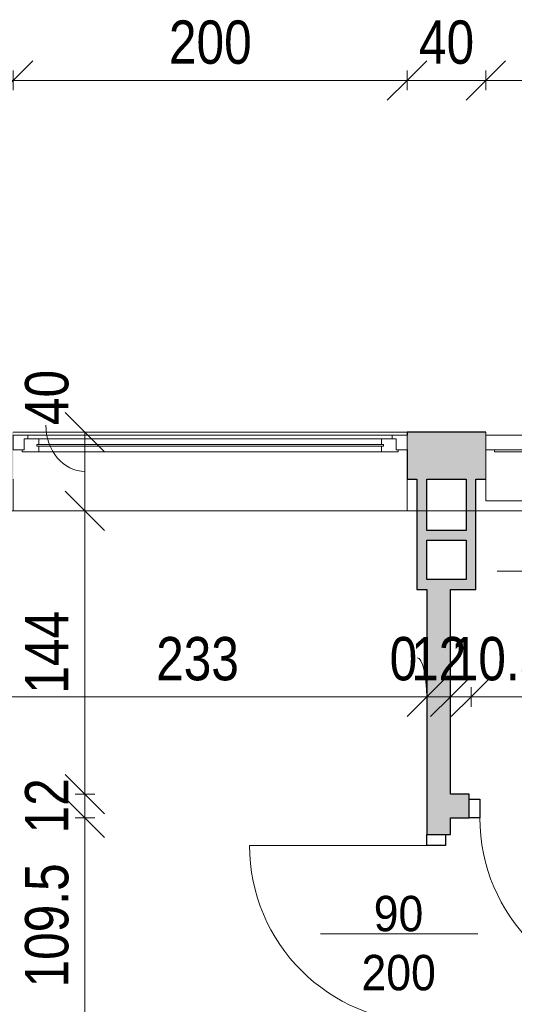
# Model space of a CAD drawing. Header units: centimetres. Extents: x -1743 to 21705, y -8842 to 3590.
# Tile 31 of 45: x -529 to -278, y 2558 to 3058. Entities that reach past the tile are written whole.
import ezdxf

# ---------------------------------------------------------------- set-up
doc = ezdxf.new("R2010")
doc.units = ezdxf.units.CM
doc.linetypes.add('Oś', pattern=[222.25, 127, -31.75, 31.75, -31.75])
for name, color, linetype, lineweight in [('A-ANNO-DIMS', 211, 'Continuous', 13), ('A-ANNO-DIMS-100', 211, 'Continuous', 13), ('A-ANNO-NOTE', 131, 'Continuous', 9), ('A-AREA-IDEN', 2, 'Continuous', 13), ('A-DETL-GENF', 92, 'Continuous', 9), ('A-DETL-MEDM', 33, 'Continuous', 25), ('A-DOOR', 31, 'Continuous', 13), ('A-GLAZ', 151, 'Continuous', 13), ('A-WALL', 113, 'Continuous', 13), ('S-GRID', 1, 'Continuous', 13)]:
    doc.layers.add(name, color=color, linetype=linetype, lineweight=lineweight)
doc.styles.add('Arial', font='arial.ttf', dxfattribs={"width": 0.9, "height": 18})
doc.styles.add('Arial Narrow_2', font='ARIALN.TTF', dxfattribs={"height": 22})
doc.dimstyles.new('Diagonal_1_100__0_1_', dxfattribs={"dimscale": 30.48, "dimtxt": 22.515481, "dimasz": 0.656168, "dimexe": 0.164042, "dimexo": 0.0625, "dimgap": 0.065617, "dimtad": 1, "dimdec": 1, "dimrnd": 0.1, "dimdsep": 46, "dimtxsty": 'Arial Narrow_2', "dimblk1": 'OBLIQUE', "dimblk2": 'OBLIQUE', "dimsah": 1, "dimcen": 0.09, "dimazin": 0, "dimtfac": 1, "dimtdec": 4, "dimtix": 1, "dimtmove": 1, "dimatfit": 3, "dimfxl": 0.164042, "dimfxlon": 1, "dimtvp": 1, "dimtolj": 1, "dimtzin": 0, "dimarcsym": 2})
doc.dimstyles.new('Diagonal_1_100__0_1__1', dxfattribs={"dimscale": 30.48, "dimtxt": 22.515481, "dimasz": 0.656168, "dimexe": 0.164042, "dimexo": 0.0625, "dimgap": 0.065617, "dimtad": 1, "dimdec": 1, "dimrnd": 0.1, "dimdsep": 46, "dimtxsty": 'Arial Narrow_2', "dimblk1": 'OBLIQUE', "dimblk2": 'OBLIQUE', "dimsah": 1, "dimcen": 0.09, "dimazin": 0, "dimtfac": 1, "dimtdec": 4, "dimtix": 1, "dimtmove": 0, "dimatfit": 3, "dimfxl": 0.164042, "dimfxlon": 1, "dimtvp": 1, "dimtolj": 1, "dimtzin": 0, "dimarcsym": 2})
doc.dimstyles.new('Diagonal_1_100__0_1__2', dxfattribs={"dimscale": 30.48, "dimtxt": 22.515481, "dimasz": 0.656168, "dimexe": 0.164042, "dimexo": 0.0625, "dimgap": 0.065617, "dimtad": 1, "dimdec": 1, "dimrnd": 0.1, "dimdsep": 46, "dimtxsty": 'Arial Narrow_2', "dimblk1": 'OBLIQUE', "dimblk2": 'OBLIQUE', "dimsah": 1, "dimcen": 0.09, "dimazin": 0, "dimtfac": 1, "dimtdec": 4, "dimtix": 1, "dimtmove": 2, "dimatfit": 3, "dimfxl": 0.164042, "dimfxlon": 1, "dimtvp": 1, "dimtolj": 1, "dimtzin": 0, "dimarcsym": 2})

# ---------------------------------------------------------------- blocks, each defined once
blk = doc.blocks.new('DRZWI 1S - automatyczna etykieta - Drzwi 90-2252174-5_piętro III __10_50 m_ - stan istniejący')
at = {"layer": 'A-DETL-GENF'}
for p, q in [((-50.5, 3.5), (-45, 3.5)), ((-50.5, -6), (-50.5, 3.5)), ((-45, 3.5), (-45, -6)), ((45, 3.5), (50.5, 3.5)), ((45, -6), (45, 3.5)), ((50.5, 3.5), (50.5, -6)), ((-45, -6), (-50.5, -6)), ((50.5, -6), (45, -6))]:
    blk.add_line(p, q, dxfattribs=at)
at = {"layer": 'A-DETL-MEDM'}
for p, q in [((-50.5, -6), (-50.5, 3.5)), ((-50.5, 3.5), (-45, 3.5)), ((-45, 3.5), (-45, -6)), ((45, 3.5), (45, -6)), ((50.5, 3.5), (45, 3.5)), ((50.5, -6), (50.5, 3.5)), ((-45, -6), (-50.5, -6)), ((45, -6), (50.5, -6))]:
    blk.add_line(p, q, dxfattribs=at)
at = {"layer": 'A-DOOR'}
blk.add_line((45, -6), (45, -96), dxfattribs=at)
blk.add_arc((45, -6), 90, 180, 270, dxfattribs=at)
blk = doc.blocks.new('DRZWI 1S - automatyczna etykieta - Drzwi 90-2252155-5_piętro III __10_50 m_ - stan istniejący')
at = {"layer": 'A-DETL-GENF'}
for p, q in [((-50.5, 6), (-50.5, -3.5)), ((-45, 6), (-50.5, 6)), ((-45, -3.5), (-45, 6)), ((50.5, 6), (45, 6)), ((45, 6), (45, -3.5)), ((50.5, -3.5), (50.5, 6)), ((-50.5, -3.5), (-45, -3.5)), ((45, -3.5), (50.5, -3.5))]:
    blk.add_line(p, q, dxfattribs=at)
at = {"layer": 'A-DETL-MEDM'}
for p, q in [((-45, 6), (-50.5, 6)), ((-50.5, 6), (-50.5, -3.5)), ((-45, -3.5), (-45, 6)), ((45, -3.5), (45, 6)), ((45, 6), (50.5, 6)), ((50.5, 6), (50.5, -3.5)), ((-50.5, -3.5), (-45, -3.5)), ((50.5, -3.5), (45, -3.5))]:
    blk.add_line(p, q, dxfattribs=at)
at = {"layer": 'A-DOOR'}
blk.add_line((45, 6), (45, 96), dxfattribs=at)
blk.add_arc((45, 6), 90, 90, 180, dxfattribs=at)
blk = doc.blocks.new('Okno - automatyczna etykieta - 200x165 _nietypowy podział_-2208530-5_piętro III __10_50 m_ - stan istniejący')
at = {"layer": 'A-GLAZ'}
for p, q in [((-92.5, 10.5), (-100, 10.5)), ((-100, 10.5), (-100, 3)), ((-100, 10.5), (100, 10.5)), ((-92.5, 8.5), (-92.5, 10.5)), ((92.5, 10.5), (-92.5, 10.5)), ((100, 10.5), (92.5, 10.5)), ((92.5, 10.5), (92.5, 8.5)), ((100, 3), (100, 10.5)), ((-87, 8.5), (-94.5, 8.5)), ((-94.5, 8.5), (-94.5, 3)), ((-94.5, 3), (-94.5, 8.5)), ((-94.5, 8.5), (-92.5, 8.5)), ((88, 5.75), (-88, 5.75)), ((-88, 5.75), (-88, 4.75)), ((-88, 4.75), (-88, 5.75)), ((-88, 5.75), (-87, 5.75)), ((-87, 5.75), (-87, 8.5)), ((87, 8.5), (-87, 8.5)), ((94.5, 8.5), (87, 8.5)), ((87, 8.5), (87, 5.75)), ((87, 5.75), (88, 5.75)), ((88, 4.75), (88, 5.75)), ((88, 5.75), (88, 4.75)), ((92.5, 8.5), (94.5, 8.5)), ((94.5, 3), (94.5, 8.5)), ((94.5, 8.5), (94.5, 3)), ((-100, 3), (-94.5, 3)), ((-94.5, 3), (-95.5, 3)), ((-95.5, 3), (-95.5, 2)), ((-95.5, 2), (-87, 2)), ((-88, 4.75), (88, 4.75)), ((-87, 4.75), (-88, 4.75)), ((-87, 2), (-87, 4.75)), ((87, 2), (-87, 2)), ((87, 4.75), (87, 2)), ((88, 4.75), (87, 4.75)), ((87, 2), (95.5, 2)), ((95.5, 3), (94.5, 3)), ((94.5, 3), (100, 3)), ((95.5, 2), (95.5, 3)), ((-100, -26), (-100, -12)), ((100, -12), (100, -26)), ((-100, -28), (-100, -26)), ((-100, -28), (100, -28)), ((100, -26), (100, -28))]:
    blk.add_line(p, q, dxfattribs=at)
blk = doc.blocks.new('Okno - automatyczna etykieta - 110x91-2208586-5_piętro III __10_50 m_ - stan istniejący')
at = {"layer": 'A-GLAZ'}
for p, q in [((-55, 10.5), (55, 10.5)), ((-55, 3), (-55, 10.5)), ((-55, 10.5), (55, 10.5)), ((55, 10.5), (55, 3)), ((55, 3), (-55, 3)), ((-55, -21), (-55, 3)), ((-50.5, 2), (-50.5, 3)), ((50.5, 2), (-50.5, 2)), ((50.5, 3), (50.5, 2)), ((55, 3), (55, -21)), ((-55, -23), (-55, -21)), ((-55, -23), (55, -23)), ((55, -21), (55, -23))]:
    blk.add_line(p, q, dxfattribs=at)
blk = doc.blocks.new('DIMBLOCK101-5_piętro III __10_50 m_ - stan istniejący')
at = {"layer": 'A-ANNO-DIMS-100'}
for p, q in [((-612.62, 3027.02), (-602.62, 3037.02)), ((-532.62, 3027.02), (-522.62, 3037.02)), ((-612.62, 3022.02), (-612.62, 3032.02)), ((-532.62, 3022.02), (-532.62, 3032.02)), ((-612.62, 3027.02), (-622.62, 3017.02)), ((-612.62, 3027.02), (-532.62, 3027.02)), ((-612.62, 3027.02), (-612.62, 3022.02)), ((-532.62, 3027.02), (-542.62, 3017.02)), ((-532.62, 3027.02), (-532.62, 3022.02))]:
    blk.add_line(p, q, dxfattribs=at)
at = {"layer": 'A-ANNO-DIMS-100', "color": 0, "insert": (-586.56, 3057.45), "char_height": 22, "width": 33.4516, "attachment_point": 1, "line_spacing_factor": 0.974696, "style": 'Arial Narrow_2'}
blk.add_mtext('80', dxfattribs=at)
blk = doc.blocks.new('_Oblique')
at = {"color": 0, "linetype": 'ByBlock', "lineweight": -2}
blk.add_line((-0.5, -0.5), (0.5, 0.5), dxfattribs=at)
blk = doc.blocks.new('DIMBLOCK102-5_piętro III __10_50 m_ - stan istniejący')
at = {"layer": 'A-ANNO-DIMS-100'}
for p, q in [((-532.62, 3027.02), (-522.62, 3037.02)), ((-332.62, 3027.02), (-322.62, 3037.02)), ((-532.62, 3022.02), (-532.62, 3032.02)), ((-332.62, 3022.02), (-332.62, 3032.02)), ((-532.62, 3027.02), (-542.62, 3017.02)), ((-532.62, 3027.02), (-332.62, 3027.02)), ((-532.62, 3027.02), (-532.62, 3022.02)), ((-332.62, 3027.02), (-342.62, 3017.02)), ((-332.62, 3027.02), (-332.62, 3022.02))]:
    blk.add_line(p, q, dxfattribs=at)
at = {"layer": 'A-ANNO-DIMS-100', "color": 0, "insert": (-453.53, 3057.45), "char_height": 22, "width": 50.1774, "attachment_point": 1, "line_spacing_factor": 0.974696, "style": 'Arial Narrow_2'}
blk.add_mtext('200', dxfattribs=at)
blk = doc.blocks.new('DIMBLOCK103-5_piętro III __10_50 m_ - stan istniejący')
at = {"layer": 'A-ANNO-DIMS-100'}
for p, q in [((-332.62, 3027.02), (-322.62, 3037.02)), ((-292.62, 3027.02), (-282.62, 3037.02)), ((-332.62, 3022.02), (-332.62, 3032.02)), ((-292.62, 3022.02), (-292.62, 3032.02)), ((-332.62, 3027.02), (-342.62, 3017.02)), ((-332.62, 3027.02), (-292.62, 3027.02)), ((-332.62, 3027.02), (-332.62, 3022.02)), ((-292.62, 3027.02), (-302.62, 3017.02)), ((-292.62, 3027.02), (-292.62, 3022.02))]:
    blk.add_line(p, q, dxfattribs=at)
at = {"layer": 'A-ANNO-DIMS-100', "color": 0, "insert": (-326.56, 3057.45), "char_height": 22, "width": 33.4516, "attachment_point": 1, "line_spacing_factor": 0.974696, "style": 'Arial Narrow_2'}
blk.add_mtext('40', dxfattribs=at)
blk = doc.blocks.new('DIMBLOCK104-5_piętro III __10_50 m_ - stan istniejący')
at = {"layer": 'A-ANNO-DIMS-100'}
for p, q in [((-292.62, 3027.02), (-282.62, 3037.02)), ((-182.62, 3027.02), (-172.62, 3037.02)), ((-292.62, 3022.02), (-292.62, 3032.02)), ((-182.62, 3022.02), (-182.62, 3032.02)), ((-292.62, 3027.02), (-302.62, 3017.02)), ((-292.62, 3027.02), (-182.62, 3027.02)), ((-292.62, 3027.02), (-292.62, 3022.02)), ((-182.62, 3027.02), (-192.62, 3017.02)), ((-182.62, 3027.02), (-182.62, 3022.02))]:
    blk.add_line(p, q, dxfattribs=at)
at = {"layer": 'A-ANNO-DIMS-100', "color": 0, "insert": (-258.53, 3057.45), "char_height": 22, "width": 50.1774, "attachment_point": 1, "line_spacing_factor": 0.974696, "style": 'Arial Narrow_2'}
blk.add_mtext('110', dxfattribs=at)
blk = doc.blocks.new('DIMBLOCK117-5_piętro III __10_50 m_ - stan istniejący')
at = {"layer": 'A-ANNO-DIMS-100'}
for p, q in [((-496.18, 2652.33), (-506.18, 2662.33)), ((-491.18, 2652.33), (-501.18, 2652.33)), ((-496.18, 2542.83), (-496.18, 2652.33)), ((-496.18, 2652.33), (-486.18, 2642.33)), ((-496.18, 2652.33), (-491.18, 2652.33)), ((-496.18, 2542.83), (-506.18, 2552.83)), ((-491.18, 2542.83), (-501.18, 2542.83)), ((-496.18, 2542.83), (-486.18, 2532.83)), ((-496.18, 2542.83), (-491.18, 2542.83))]:
    blk.add_line(p, q, dxfattribs=at)
at = {"layer": 'A-ANNO-DIMS-100', "color": 0, "insert": (-526.61, 2566.13), "char_height": 22, "width": 75.4805, "attachment_point": 1, "rotation": 90, "line_spacing_factor": 0.974696, "style": 'Arial Narrow_2'}
blk.add_mtext('109.5', dxfattribs=at)
blk = doc.blocks.new('DIMBLOCK118-5_piętro III __10_50 m_ - stan istniejący')
at = {"layer": 'A-ANNO-DIMS-100'}
for p, q in [((-496.18, 2664.33), (-506.18, 2674.33)), ((-496.18, 2652.33), (-506.18, 2662.33)), ((-491.18, 2664.33), (-501.18, 2664.33)), ((-496.18, 2652.33), (-496.18, 2664.33)), ((-496.18, 2664.33), (-486.18, 2654.33)), ((-496.18, 2664.33), (-491.18, 2664.33)), ((-491.18, 2652.33), (-501.18, 2652.33)), ((-496.18, 2652.33), (-486.18, 2642.33)), ((-496.18, 2652.33), (-491.18, 2652.33))]:
    blk.add_line(p, q, dxfattribs=at)
at = {"layer": 'A-ANNO-DIMS-100', "color": 0, "insert": (-526.61, 2644.39), "char_height": 22, "width": 33.4516, "attachment_point": 1, "rotation": 90, "line_spacing_factor": 0.974696, "style": 'Arial Narrow_2'}
blk.add_mtext('12', dxfattribs=at)
blk = doc.blocks.new('DIMBLOCK119-5_piętro III __10_50 m_ - stan istniejący')
at = {"layer": 'A-ANNO-DIMS-100'}
for p, q in [((-496.18, 2808.33), (-506.18, 2818.33)), ((-501.18, 2808.33), (-491.18, 2808.33)), ((-496.18, 2808.33), (-501.18, 2808.33)), ((-496.18, 2664.33), (-496.18, 2808.33)), ((-496.18, 2808.33), (-486.18, 2798.33)), ((-496.18, 2664.33), (-506.18, 2674.33)), ((-491.18, 2664.33), (-501.18, 2664.33)), ((-496.18, 2664.33), (-486.18, 2654.33)), ((-496.18, 2664.33), (-491.18, 2664.33))]:
    blk.add_line(p, q, dxfattribs=at)
at = {"layer": 'A-ANNO-DIMS-100', "color": 0, "insert": (-526.61, 2715.42), "char_height": 22, "width": 50.1774, "attachment_point": 1, "rotation": 90, "line_spacing_factor": 0.974696, "style": 'Arial Narrow_2'}
blk.add_mtext('144', dxfattribs=at)
blk = doc.blocks.new('DIMBLOCK120-5_piętro III __10_50 m_ - stan istniejący')
at = {"layer": 'A-ANNO-DIMS-100'}
for p, q in [((-496.18, 2848.33), (-506.18, 2858.33)), ((-501.18, 2848.33), (-491.18, 2848.33)), ((-496.18, 2848.33), (-501.18, 2848.33)), ((-496.18, 2808.33), (-496.18, 2848.33)), ((-496.18, 2848.33), (-486.18, 2838.33)), ((-496.18, 2808.33), (-506.18, 2818.33)), ((-501.18, 2808.33), (-491.18, 2808.33)), ((-496.18, 2808.33), (-501.18, 2808.33)), ((-496.18, 2808.33), (-486.18, 2798.33))]:
    blk.add_line(p, q, dxfattribs=at)
blk.add_ellipse((-496.18, 2851.87), major_axis=(0, 23.54), ratio=0.84407, start_param=1.570796, end_param=3.141593, dxfattribs=at)
at = {"layer": 'A-ANNO-DIMS-100', "color": 0, "insert": (-526.61, 2851.87), "char_height": 22, "width": 33.4516, "attachment_point": 1, "rotation": 90, "line_spacing_factor": 0.974696, "style": 'Arial Narrow_2'}
blk.add_mtext('40', dxfattribs=at)
blk = doc.blocks.new('METKA_POMIESZCZENIA2 - Krótka - bez ramki 2-2396683-5_piętro III __10_50 m_ - stan istniejący')
at = {"layer": 'A-AREA-IDEN'}
blk.add_line((0.0976, 0), (-0.8, 0), dxfattribs=at)
blk = doc.blocks.new('DIMBLOCK264-5_piętro III __10_50 m_ - stan istniejący')
at = {"layer": 'A-ANNO-DIMS-100'}
for p, q in [((-555.62, 2713.76), (-545.62, 2723.76)), ((-322.62, 2713.76), (-312.62, 2723.76)), ((-555.62, 2718.76), (-555.62, 2708.76)), ((-555.62, 2713.76), (-555.62, 2718.76)), ((-322.62, 2718.76), (-322.62, 2708.76)), ((-322.62, 2713.76), (-322.62, 2718.76)), ((-555.62, 2713.76), (-565.62, 2703.76)), ((-555.62, 2713.76), (-322.62, 2713.76)), ((-322.62, 2713.76), (-332.62, 2703.76))]:
    blk.add_line(p, q, dxfattribs=at)
at = {"layer": 'A-ANNO-DIMS-100', "color": 0, "insert": (-460.03, 2744.2), "char_height": 22, "width": 50.1774, "attachment_point": 1, "line_spacing_factor": 0.974696, "style": 'Arial Narrow_2'}
blk.add_mtext('233', dxfattribs=at)
blk = doc.blocks.new('DIMBLOCK265-5_piętro III __10_50 m_ - stan istniejący')
at = {"layer": 'A-ANNO-DIMS-100'}
for p, q in [((-322.62, 2713.76), (-312.62, 2723.76)), ((-322.62, 2713.76), (-312.62, 2723.76)), ((-322.62, 2718.76), (-322.62, 2708.76)), ((-322.62, 2713.76), (-322.62, 2718.76)), ((-322.62, 2718.76), (-322.62, 2708.76)), ((-322.62, 2713.76), (-322.62, 2718.76)), ((-322.62, 2713.76), (-332.62, 2703.76)), ((-322.62, 2713.76), (-332.62, 2703.76)), ((-322.62, 2713.76), (-322.62, 2713.76))]:
    blk.add_line(p, q, dxfattribs=at)
blk.add_ellipse((-327.51, 2713.76), major_axis=(0, 19.87), ratio=0.245801, start_param=4.712389, end_param=6.283185, dxfattribs=at)
at = {"layer": 'A-ANNO-DIMS-100', "color": 0, "insert": (-341.45, 2744.2), "char_height": 22, "width": 16.7258, "attachment_point": 1, "line_spacing_factor": 0.974696, "style": 'Arial Narrow_2'}
blk.add_mtext('\\fArial Narrow|b0|i0|c238|p34|;0', dxfattribs=at)
blk = doc.blocks.new('DIMBLOCK266-5_piętro III __10_50 m_ - stan istniejący')
at = {"layer": 'A-ANNO-DIMS-100'}
for p, q in [((-322.62, 2713.76), (-312.62, 2723.76)), ((-310.62, 2713.76), (-300.62, 2723.76)), ((-322.62, 2718.76), (-322.62, 2708.76)), ((-322.62, 2713.76), (-322.62, 2718.76)), ((-310.62, 2718.76), (-310.62, 2708.76)), ((-310.62, 2713.76), (-310.62, 2718.76)), ((-322.62, 2713.76), (-332.62, 2703.76)), ((-322.62, 2713.76), (-310.62, 2713.76)), ((-310.62, 2713.76), (-320.62, 2703.76))]:
    blk.add_line(p, q, dxfattribs=at)
at = {"layer": 'A-ANNO-DIMS-100', "color": 0, "insert": (-330.56, 2744.2), "char_height": 22, "width": 33.4516, "attachment_point": 1, "line_spacing_factor": 0.974696, "style": 'Arial Narrow_2'}
blk.add_mtext('12', dxfattribs=at)
blk = doc.blocks.new('DIMBLOCK267-5_piętro III __10_50 m_ - stan istniejący')
at = {"layer": 'A-ANNO-DIMS-100'}
for p, q in [((-310.62, 2713.76), (-300.62, 2723.76)), ((-300.12, 2713.76), (-290.12, 2723.76)), ((-310.62, 2718.76), (-310.62, 2708.76)), ((-310.62, 2713.76), (-310.62, 2718.76)), ((-300.12, 2718.76), (-300.12, 2708.76)), ((-300.12, 2713.76), (-300.12, 2718.76)), ((-310.62, 2713.76), (-320.62, 2703.76)), ((-310.62, 2713.76), (-300.12, 2713.76)), ((-300.12, 2713.76), (-310.12, 2703.76))]:
    blk.add_line(p, q, dxfattribs=at)
at = {"layer": 'A-ANNO-DIMS-100', "color": 0, "insert": (-310.42, 2744.2), "char_height": 22, "width": 58.7547, "attachment_point": 1, "line_spacing_factor": 0.974696, "style": 'Arial Narrow_2'}
blk.add_mtext('10.5', dxfattribs=at)
blk = doc.blocks.new('DIMBLOCK268-5_piętro III __10_50 m_ - stan istniejący')
at = {"layer": 'A-ANNO-DIMS-100'}
for p, q in [((-300.12, 2713.76), (-290.12, 2723.76)), ((-96.62, 2713.76), (-86.62, 2723.76)), ((-300.12, 2718.76), (-300.12, 2708.76)), ((-300.12, 2713.76), (-300.12, 2718.76)), ((-96.62, 2718.76), (-96.62, 2708.76)), ((-96.62, 2713.76), (-96.62, 2718.76)), ((-300.12, 2713.76), (-310.12, 2703.76)), ((-300.12, 2713.76), (-96.62, 2713.76)), ((-96.62, 2713.76), (-106.62, 2703.76))]:
    blk.add_line(p, q, dxfattribs=at)
at = {"layer": 'A-ANNO-DIMS-100', "color": 0, "insert": (-241.37, 2744.2), "char_height": 22, "width": 75.4805, "attachment_point": 1, "line_spacing_factor": 0.974696, "style": 'Arial Narrow_2'}
blk.add_mtext('203.5', dxfattribs=at)

msp = doc.modelspace()

# ---------------------------------------------------------------- hatches: boundary and pattern name
at = {"layer": 'A-WALL'}
h = msp.add_hatch(color=9, dxfattribs=at)
h.paths.add_polyline_path([(1227.38, 2824.33), (1227.38, 2848.33), (507.38, 2848.33), (507.38, 2824.33), (1203.38, 2824.33)], flags=0)
h.paths.add_polyline_path([(307.38, 2824.33), (307.38, 2848.33), (267.38, 2848.33), (267.38, 2824.33), (297.38, 2824.33)], flags=0)
h.paths.add_polyline_path([(113.38, 2824.33), (157.38, 2824.33), (157.38, 2848.33), (-182.62, 2848.33), (-182.62, 2824.33), (17.38, 2824.33)], flags=0)
h.paths.add_polyline_path([(-297.62, 2824.33), (-292.62, 2824.33), (-292.62, 2848.33), (-332.62, 2848.33), (-332.62, 2824.33), (-302.62, 2824.33)], flags=0)
h.paths.add_polyline_path([(-555.62, 2824.33), (-532.62, 2824.33), (-532.62, 2848.33), (-1217.62, 2848.33), (-1217.62, 2824.33), (-567.62, 2824.33)], flags=0)
for points in [[(-327.62, 2768.33), (-322.62, 2768.33), (-322.62, 2824.33), (-327.62, 2824.33), (-327.62, 2818.86)], [(-302.62, 2773.33), (-297.62, 2773.33), (-297.62, 2824.33), (-302.62, 2824.33), (-302.62, 2793.33)], [(-302.62, 2793.33), (-302.62, 2798.33), (-322.62, 2798.33), (-322.62, 2793.33)], [(-297.62, 2768.33), (-297.62, 2773.33), (-322.62, 2773.33), (-322.62, 2768.33), (-310.62, 2768.33)]]:
    msp.add_hatch(color=9, dxfattribs=at).paths.add_polyline_path(points, flags=0)
h = msp.add_hatch(color=9, dxfattribs=at)
h.paths.add_polyline_path([(-320.12, 2110.83), (-310.62, 2110.83), (-310.62, 2123.83), (-322.62, 2123.83), (-322.62, 2110.83)], flags=0)
h.paths.add_polyline_path([(-322.62, 2224.83), (-310.62, 2224.83), (-310.62, 2542.83), (-322.62, 2542.83), (-322.62, 2265.06)], flags=0)
h.paths.add_polyline_path([(-322.62, 2643.83), (-310.62, 2643.83), (-310.62, 2768.33), (-322.62, 2768.33), (-322.62, 2726.56)], flags=0)
h = msp.add_hatch(color=9, dxfattribs=at)
h.paths.add_polyline_path([(-96.62, 2652.33), (-96.62, 2664.33), (-200.12, 2664.33), (-200.12, 2652.33), (-173.31, 2652.33)], flags=0)
h.paths.add_polyline_path([(-310.62, 2652.33), (-301.12, 2652.33), (-301.12, 2664.33), (-310.62, 2664.33), (-310.62, 2661.83)], flags=0)

# ---------------------------------------------------------------- linework, layer by layer
at = {"layer": 'A-ANNO-NOTE', "lineweight": 13}
msp.add_line((-296.62, 2593.33), (-376.62, 2593.33), dxfattribs=at)
at = {"layer": 'A-WALL'}
for p, q in [((-532.62, 2848.33), (-332.62, 2848.33)), ((-292.62, 2846.83), (-292.62, 2848.33))]:
    msp.add_line(p, q, dxfattribs=at)
at = {"layer": 'A-WALL', "color": 7, "lineweight": 25}
for p, q in [((-292.62, 2848.33), (-332.62, 2848.33)), ((-332.62, 2848.33), (-332.62, 2846.83)), ((-332.62, 2839.33), (-332.62, 2824.33)), ((-332.62, 2824.33), (-327.62, 2824.33)), ((-327.62, 2824.33), (-327.62, 2768.33)), ((-322.62, 2824.33), (-302.62, 2824.33)), ((-322.62, 2798.33), (-322.62, 2824.33)), ((-302.62, 2824.33), (-302.62, 2798.33)), ((-297.62, 2824.33), (-292.62, 2824.33)), ((-297.62, 2768.33), (-297.62, 2824.33)), ((-302.62, 2798.33), (-322.62, 2798.33)), ((-322.62, 2773.33), (-322.62, 2793.33)), ((-322.62, 2793.33), (-302.62, 2793.33)), ((-302.62, 2793.33), (-302.62, 2773.33)), ((-302.62, 2773.33), (-322.62, 2773.33)), ((-327.62, 2768.33), (-322.62, 2768.33)), ((-322.62, 2768.33), (-322.62, 2643.83)), ((-310.62, 2664.33), (-310.62, 2768.33)), ((-310.62, 2768.33), (-297.62, 2768.33)), ((-301.12, 2664.33), (-310.62, 2664.33)), ((-301.12, 2661.83), (-301.12, 2664.33)), ((-310.62, 2643.83), (-310.62, 2652.33)), ((-310.62, 2652.33), (-301.12, 2652.33)), ((-313.12, 2643.83), (-310.62, 2643.83))]:
    msp.add_line(p, q, dxfattribs=at)
at = {"layer": 'S-GRID', "linetype": 'Oś'}
msp.add_line((1342.46, 2808.33), (-1368.76, 2808.33), dxfattribs=at)

# ---------------------------------------------------------------- block references
at = {"layer": 'A-AREA-IDEN', "xscale": 99.99999999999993, "yscale": 99.99999999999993, "zscale": 99.99999999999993}
msp.add_blockref('METKA_POMIESZCZENIA2 - Krótka - bez ramki 2-2396683-5_piętro III __10_50 m_ - stan istniejący', (-206.89, 2777.66), dxfattribs=at)
at = {"layer": 'A-DOOR'}
msp.add_blockref('DRZWI 1S - automatyczna etykieta - Drzwi 90-2252174-5_piętro III __10_50 m_ - stan istniejący', (-250.62, 2658.33), dxfattribs=at)
at = {"layer": 'A-DOOR', "rotation": 89.99999999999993}
msp.add_blockref('DRZWI 1S - automatyczna etykieta - Drzwi 90-2252155-5_piętro III __10_50 m_ - stan istniejący', (-316.62, 2593.33), dxfattribs=at)
at = {"layer": 'A-GLAZ'}
for name, p in [('Okno - automatyczna etykieta - 200x165 _nietypowy podział_-2208530-5_piętro III __10_50 m_ - stan istniejący', (-432.62, 2836.33)), ('Okno - automatyczna etykieta - 110x91-2208586-5_piętro III __10_50 m_ - stan istniejący', (-237.62, 2836.33))]:
    msp.add_blockref(name, p, dxfattribs=at)

# ---------------------------------------------------------------- texts
at = {"layer": 'A-ANNO-NOTE', "lineweight": 211, "char_height": 18, "attachment_point": 5, "line_spacing_factor": 0.936439, "style": 'Arial'}
for s, insert, width in [('\\pxqc,t6.35,12.7,19.05,25.4,31.75,38.1,44.45,50.8,57.15,63.5,69.85,76.2,82.55,88.9,95.25,101.6,107.95,114.3,120.65,127,133.35,139.7,146.05,152.4,158.75,165.1,171.45,177.8,184.15,190.5,196.85,203.2;{90}', (-336.95, 2603.56), 25.65), ('\\pxqc,t6.35,12.7,19.05,25.4,31.75,38.1,44.45,50.8,57.15,63.5,69.85,76.2,82.55,88.9,95.25,101.6,107.95,114.3,120.65,127,133.35,139.7,146.05,152.4,158.75,165.1,171.45,177.8,184.15,190.5,196.85,203.2;{200}', (-336.86, 2573.56), 38.07), ('\\pxqc,t6.35,12.7,19.05,25.4,31.75,38.1,44.45,50.8,57.15,63.5,69.85,76.2,82.55,88.9,95.25,101.6,107.95,114.3,120.65,127,133.35,139.7,146.05,152.4,158.75,165.1,171.45,177.8,184.15,190.5,196.85,203.2;{200}', (-336.86, 2573.56), 38.07)]:
    msp.add_mtext(s, dxfattribs=dict(at, insert=insert, width=width))

# ---------------------------------------------------------------- dimensions: what is measured, and where the dimension line sits
at = {"layer": 'A-ANNO-DIMS'}
for base, p1, p2, override, picture, middle in [((-532.62, 3027.02), (-612.62, 3022.02), (-532.62, 3022.02), {"dimpost": '<>', "dimfxl": 80}, 'DIMBLOCK101-5_piętro III __10_50 m_ - stan istniejący', (-572.62, 3040.25)), ((-332.62, 3027.02), (-532.62, 3022.02), (-332.62, 3022.02), {"dimpost": '<>', "dimfxl": 200}, 'DIMBLOCK102-5_piętro III __10_50 m_ - stan istniejący', (-432.62, 3040.25)), ((-292.62, 3027.02), (-332.62, 3022.02), (-292.62, 3022.02), {"dimpost": '<>', "dimfxl": 40}, 'DIMBLOCK103-5_piętro III __10_50 m_ - stan istniejący', (-312.62, 3040.25)), ((-182.62, 3027.02), (-292.62, 3022.02), (-182.62, 3022.02), {"dimpost": '<>', "dimfxl": 110}, 'DIMBLOCK104-5_piętro III __10_50 m_ - stan istniejący', (-237.62, 3040.25)), ((-322.62, 2713.76), (-555.62, 2718.76), (-322.62, 2718.76), {"dimpost": '<>', "dimfxl": 233}, 'DIMBLOCK264-5_piętro III __10_50 m_ - stan istniejący', (-439.12, 2726.99)), ((-310.62, 2713.76), (-322.62, 2718.76), (-310.62, 2718.76), {"dimpost": '<>', "dimfxl": 12}, 'DIMBLOCK266-5_piętro III __10_50 m_ - stan istniejący', (-316.62, 2726.81))]:
    dim = msp.add_linear_dim(base=base, p1=p1, p2=p2, dimstyle='Diagonal_1_100__0_1__1', override=override, dxfattribs=at)
    dim.commit()
    dim.dimension.update_dxf_attribs({"geometry": picture, "text_midpoint": middle})
dim = msp.add_linear_dim(base=(-496.18, 2848.33), p1=(-501.18, 2808.33), p2=(-501.18, 2848.33), angle=90, dimstyle='Diagonal_1_100__0_1_', override={"dimpost": '<>', "dimfxl": 40}, dxfattribs=at)
dim.commit()
dim.dimension.update_dxf_attribs({"geometry": 'DIMBLOCK120-5_piętro III __10_50 m_ - stan istniejący', "text_midpoint": (-511.95, 2868.59), "dimtype": 160, "text_rotation": 90})
for base, p1, p2, override, picture, middle in [((-496.18, 2808.33), (-491.18, 2664.33), (-501.18, 2808.33), {"dimpost": '<>', "dimfxl": 144.346805}, 'DIMBLOCK119-5_piętro III __10_50 m_ - stan istniejący', (-509.23, 2736.33)), ((-496.18, 2664.33), (-491.18, 2652.33), (-491.18, 2664.33), {"dimpost": '<>', "dimfxl": 12}, 'DIMBLOCK118-5_piętro III __10_50 m_ - stan istniejący', (-509.23, 2658.33)), ((-496.18, 2652.33), (-491.18, 2542.83), (-491.18, 2652.33), {"dimpost": '<>', "dimfxl": 109.5}, 'DIMBLOCK117-5_piętro III __10_50 m_ - stan istniejący', (-509.41, 2597.58))]:
    dim = msp.add_linear_dim(base=base, p1=p1, p2=p2, angle=90, dimstyle='Diagonal_1_100__0_1__1', override=override, dxfattribs=at)
    dim.commit()
    dim.dimension.update_dxf_attribs({"geometry": picture, "text_midpoint": middle})
for base, p1, p2, dimstyle, override, picture, middle in [((-322.62324803, 2713.76211116), (-322.62324803, 2718.76211116), (-322.62324803, 2718.76211116), 'Diagonal_1_100__0_1_', {"dimpost": '<>', "dimfxl": 0}, 'DIMBLOCK265-5_piętro III __10_50 m_ - stan istniejący', (-333.0824321, 2729.52843918)), ((-300.12, 2713.76), (-310.62, 2718.76), (-300.12, 2718.76), 'Diagonal_1_100__0_1__2', {"dimpost": '<>', "dimfxl": 10.5}, 'DIMBLOCK267-5_piętro III __10_50 m_ - stan istniejący', (-281.04, 2729.53)), ((-96.62, 2713.76), (-300.12, 2718.76), (-96.62, 2718.76), 'Diagonal_1_100__0_1__2', {"dimpost": '<>', "dimfxl": 203.5}, 'DIMBLOCK268-5_piętro III __10_50 m_ - stan istniejący', (-203.63, 2729.53))]:
    dim = msp.add_linear_dim(base=base, p1=p1, p2=p2, dimstyle=dimstyle, override=override, dxfattribs=at)
    dim.commit()
    dim.dimension.update_dxf_attribs({"geometry": picture, "text_midpoint": middle, "dimtype": 160, "text_rotation": 360})

doc.saveas('drawing.dxf')
